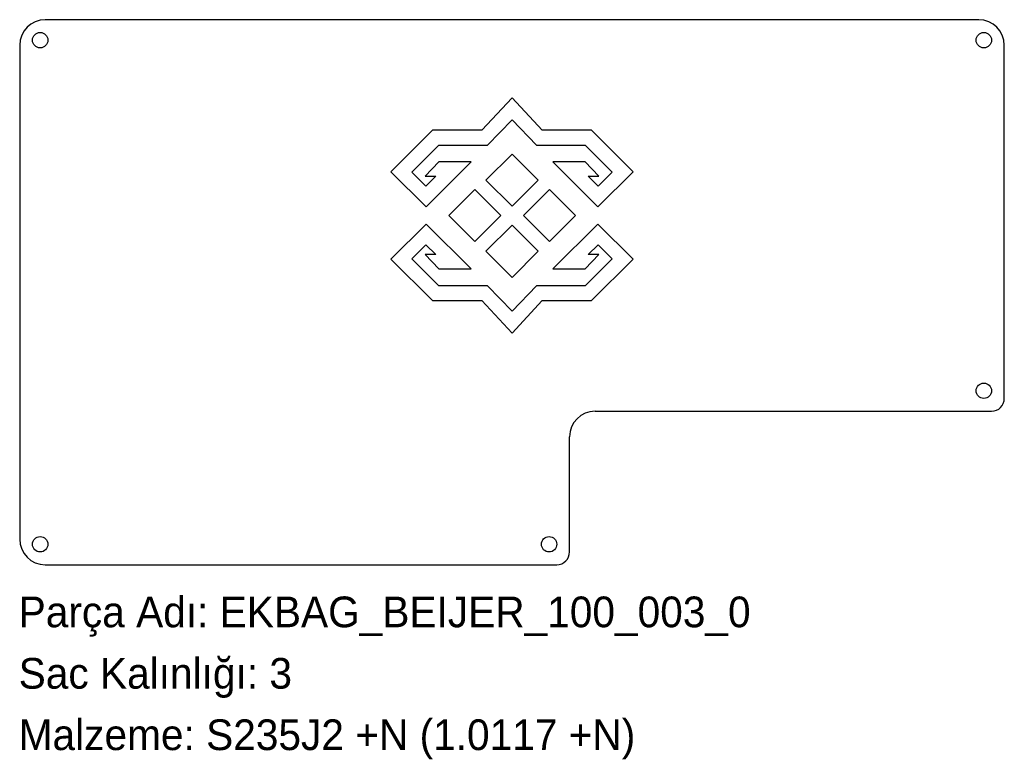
# Model space of a CAD drawing. Header units: millimetres. Extents: x 0 to 385, y -75 to 213.
import ezdxf

# ---------------------------------------------------------------- set-up
doc = ezdxf.new("R2010")
doc.units = ezdxf.units.MM
doc.linetypes.add('SLD-Katı', pattern=[0])
doc.linetypes.add('SLD-Sürekli', pattern=[0])
doc.layers.add('METIN', color=96, linetype='SLD-Katı')
doc.styles.add('SLDTEXTSTYLE0', font='ARIAL.TTF', dxfattribs={"width": 0.948, "bigfont": 'bigfont'})
doc.styles.add('SLDTEXTSTYLE1', font='ARIAL.TTF', dxfattribs={"width": 0.948})

msp = doc.modelspace()

# ---------------------------------------------------------------- linework, layer by layer
at = {"color": 7, "linetype": 'SLD-Sürekli', "lineweight": 25}
for p, q in [((375.4, 213.4), (10.4, 213.4)), ((0.4, 203.4), (0.4, 10.4)), ((385.4, 65.4), (385.4, 203.4)), ((192.9, 182.857338), (181.155146, 170.184618)), ((204.644854, 170.184618), (192.9, 182.857338)), ((183.293797, 164.383749), (192.9, 174.308073)), ((192.9, 174.308073), (202.506203, 164.383749)), ((161.789944, 170.184618), (145.554051, 154.006952)), ((181.155146, 170.184618), (161.789944, 170.184618)), ((224.010056, 170.184618), (204.644854, 170.184618)), ((240.245949, 154.006952), (224.010056, 170.184618)), ((153.72996, 153.872301), (164.248795, 164.383749)), ((164.248795, 164.383749), (183.293797, 164.383749)), ((202.506203, 164.383749), (221.551205, 164.383749)), ((221.551205, 164.383749), (232.07004, 153.872301)), ((192.9, 160.862705), (182.717662, 150.680367)), ((203.082338, 150.680367), (192.9, 160.862705)), ((145.554051, 154.006952), (159.386643, 140.334974)), ((164.3396, 157.797498), (158.930605, 152.210532)), ((159.386643, 140.334974), (176.93027, 157.797498)), ((176.93027, 157.797498), (164.3396, 157.797498)), ((221.4604, 157.797498), (208.86973, 157.797498)), ((208.86973, 157.797498), (226.413357, 140.334974)), ((226.869395, 152.210532), (221.4604, 157.797498)), ((226.413357, 140.334974), (240.245949, 154.006952)), ((159.248745, 148.349637), (153.72996, 153.872301)), ((158.930605, 152.210532), (163.112353, 152.210532)), ((163.112353, 152.210532), (159.248745, 148.349637)), ((182.717662, 150.680367), (192.9, 140.49803)), ((192.9, 140.49803), (203.082338, 150.680367)), ((226.551255, 148.349637), (222.687647, 152.210532)), ((222.687647, 152.210532), (226.869395, 152.210532)), ((232.07004, 153.872301), (226.551255, 148.349637)), ((178.406652, 147.082338), (168.224314, 136.9)), ((188.58899, 136.9), (178.406652, 147.082338)), ((207.546033, 147.082338), (197.363695, 136.9)), ((217.72837, 136.9), (207.546033, 147.082338)), ((168.224314, 136.9), (178.406652, 126.717662)), ((178.406652, 126.717662), (188.58899, 136.9)), ((197.363695, 136.9), (207.546033, 126.717662)), ((207.546033, 126.717662), (217.72837, 136.9)), ((159.386643, 133.465026), (145.554051, 119.793048)), ((176.93027, 116.002502), (159.386643, 133.465026)), ((192.9, 133.068645), (182.717662, 122.886308)), ((203.082338, 122.886308), (192.9, 133.068645)), ((226.413357, 133.465026), (208.86973, 116.002502)), ((240.245949, 119.793048), (226.413357, 133.465026)), ((153.72996, 119.927699), (159.248745, 125.450363)), ((159.248745, 125.450363), (163.112353, 121.589468)), ((222.687647, 121.589468), (226.551255, 125.450363)), ((226.551255, 125.450363), (232.07004, 119.927699)), ((145.554051, 119.793048), (161.789944, 103.615382)), ((164.248795, 109.416251), (153.72996, 119.927699)), ((163.112353, 121.589468), (158.930605, 121.589468)), ((158.930605, 121.589468), (164.3396, 116.002502)), ((182.717662, 122.886308), (192.9, 112.70397)), ((192.9, 112.70397), (203.082338, 122.886308)), ((221.4604, 116.002502), (226.869395, 121.589468)), ((232.07004, 119.927699), (221.551205, 109.416251)), ((226.869395, 121.589468), (222.687647, 121.589468)), ((224.010056, 103.615382), (240.245949, 119.793048)), ((164.3396, 116.002502), (176.93027, 116.002502)), ((208.86973, 116.002502), (221.4604, 116.002502)), ((183.293797, 109.416251), (164.248795, 109.416251)), ((192.9, 99.491927), (183.293797, 109.416251)), ((202.506203, 109.416251), (192.9, 99.491927)), ((221.551205, 109.416251), (202.506203, 109.416251)), ((161.789944, 103.615382), (181.155146, 103.615382)), ((181.155146, 103.615382), (192.9, 90.942662)), ((192.9, 90.942662), (204.644854, 103.615382)), ((204.644854, 103.615382), (224.010056, 103.615382)), ((225.4, 60.4), (380.4, 60.4)), ((215.4, 5.4), (215.4, 50.4)), ((10.4, 0.4), (210.4, 0.4))]:
    msp.add_line(p, q, dxfattribs=at)
for centre in [(8.4, 205.4), (377.4, 205.4), (377.4, 68.4), (8.4, 8.4), (207.4, 8.4)]:
    msp.add_circle(centre, 3, dxfattribs=at)
for centre, radius, start, end in [((10.4, 203.4), 10, 90, 180), ((375.4, 203.4), 10, 0, 90), ((380.4, 65.4), 5, 270, 0), ((225.4, 50.4), 10, 90, 180), ((10.4, 10.4), 10, 180, 270), ((210.4, 5.4), 5, 270, 0)]:
    msp.add_arc(centre, radius, start, end, dxfattribs=at)

# ---------------------------------------------------------------- texts
at = {"layer": 'METIN', "char_height": 12, "attachment_point": 1}
for s, insert, style in [('Parça Adı: EKBAG_BEIJER_100_003_0', (0, -12.031187), 'SLDTEXTSTYLE0'), ('Sac Kalınlığı: 3', (0, -36.031187), 'SLDTEXTSTYLE0'), ('Malzeme: S235J2 +N (1.0117 +N)', (0, -60.031187), 'SLDTEXTSTYLE1')]:
    msp.add_mtext(s, dxfattribs=dict(at, insert=insert, style=style))

doc.saveas('drawing.dxf')
